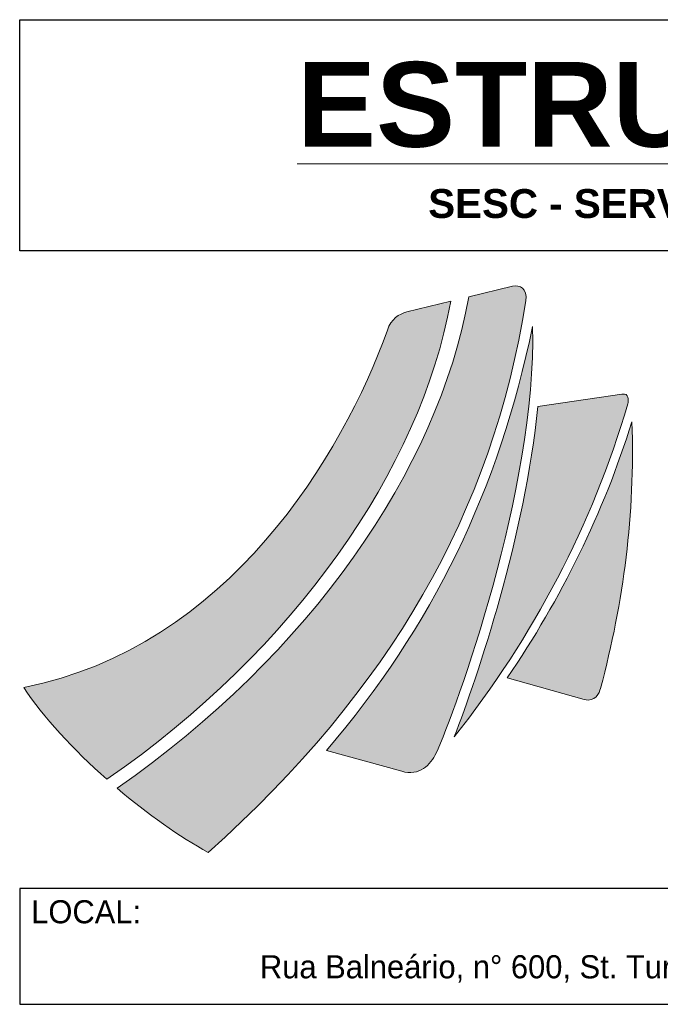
# Model space of a CAD drawing. Header units: millimetres. Extents: x -125 to 300, y 6 to 90.
# Tile 50 of 132: x 127.92 to 133.47, y 20.18 to 28.71. Entities that reach past the tile are written whole.
import ezdxf

# ---------------------------------------------------------------- set-up
doc = ezdxf.new("R2010")
doc.units = ezdxf.units.MM
doc.layers.get('0').update_dxf_attribs({"lineweight": 0})
doc.layers.add('HACHURA', color=3, linetype='Continuous', lineweight=9)
doc.layers.add('TEXTO', color=7, linetype='Continuous', lineweight=18)
doc.layers.add('Imagem', color=7, linetype='Continuous', true_color=0xffffff)
doc.layers.add('Plano4', color=220, linetype='Continuous')

# ---------------------------------------------------------------- blocks, each defined once
blk = doc.blocks.new('JMULLER')
at = {"layer": 'HACHURA', "linetype": 'Continuous', "lineweight": 0}
h = blk.add_hatch(color=256, dxfattribs=at)
h.set_gradient(color1=(127, 0, 0), color2=(255, 0, 0), rotation=45, tint=1)
edge = h.paths.add_edge_path()
edge.add_spline(control_points=[(124.175, -16.09), (126.434, -14.528), (127.937, -12.371), (128.306, -10.35), (128.306, -10.35), (128.306, -10.35), (128.306, -10.35), (128.306, -10.35)], knot_values=[0.400002, 0.400002, 0.400002, 0.400002, 0.500002, 0.500002, 0.500002, 0.500102, 0.600002, 0.600002, 0.600002, 0.600002], degree=3, periodic=0)
edge.add_spline(control_points=[(128.306, -10.35), (128.306, -10.35), (127.779, -10.479), (127.779, -10.479), (127.779, -10.479), (127.682, -10.501), (127.59, -10.565), (127.544, -10.696)], knot_values=[0.600002, 0.600002, 0.600002, 0.600002, 0.8, 0.8, 0.8, 0.8001, 1, 1, 1, 1], degree=3, periodic=0)
edge.add_spline(control_points=[(127.544, -10.696), (127.013, -12.187), (125.629, -14.506), (123.177, -14.987), (123.177, -14.987), (123.177, -14.987), (123.177, -14.987), (123.177, -14.987)], knot_values=[0, 0, 0, 0, 0.100001, 0.100001, 0.100001, 0.100101, 0.200002, 0.200002, 0.200002, 0.200002], degree=3, periodic=0)
edge.add_spline(control_points=[(123.177, -14.987), (123.409, -15.344), (123.773, -15.736), (124.175, -16.09), (124.175, -16.09), (124.175, -16.09), (124.175, -16.09), (124.175, -16.09)], knot_values=[0.200002, 0.200002, 0.200002, 0.200002, 0.300002, 0.300002, 0.300002, 0.300102, 0.400002, 0.400002, 0.400002, 0.400002], degree=3, periodic=0)
edge = h.paths.add_edge_path()
edge.add_spline(control_points=[(129.049, -10.169), (129.049, -10.169), (128.522, -10.297), (128.522, -10.297), (128.522, -10.297), (128.15, -12.372), (126.612, -14.588), (124.298, -16.197)], knot_values=[0.600002, 0.600002, 0.600002, 0.600002, 0.8, 0.8, 0.8, 0.8001, 1, 1, 1, 1], degree=3, periodic=0)
edge.add_spline(control_points=[(124.298, -16.197), (124.663, -16.506), (125.05, -16.78), (125.392, -16.967), (125.392, -16.967), (125.392, -16.967), (125.392, -16.967), (125.392, -16.967)], knot_values=[0, 0, 0, 0, 0.100001, 0.100001, 0.100001, 0.100101, 0.200002, 0.200002, 0.200002, 0.200002], degree=3, periodic=0)
edge.add_spline(control_points=[(125.392, -16.967), (127.581, -15.008), (128.808, -12.877), (129.206, -10.347), (129.206, -10.347), (129.206, -10.347), (129.206, -10.347), (129.206, -10.347)], knot_values=[0.200002, 0.200002, 0.200002, 0.200002, 0.300002, 0.300002, 0.300002, 0.300102, 0.400002, 0.400002, 0.400002, 0.400002], degree=3, periodic=0)
edge.add_spline(control_points=[(129.206, -10.347), (129.23, -10.192), (129.132, -10.154), (129.049, -10.169), (129.049, -10.169), (129.049, -10.169), (129.049, -10.169), (129.049, -10.169)], knot_values=[0.400002, 0.400002, 0.400002, 0.400002, 0.500002, 0.500002, 0.500002, 0.500102, 0.600002, 0.600002, 0.600002, 0.600002], degree=3, periodic=0)
h = blk.add_hatch(color=256, dxfattribs=at)
h.set_gradient(color2=(76, 19, 0), rotation=45, tint=1)
edge = h.paths.add_edge_path()
edge.add_spline(control_points=[(128.129, -15.776), (128.361, -15.269), (129.336, -12.614), (129.288, -10.652), (129.288, -10.652), (128.889, -12.601), (128.084, -14.263), (126.812, -15.744)], knot_values=[0.500003, 0.500003, 0.500003, 0.500003, 0.75, 0.75, 0.75, 0.7501, 1, 1, 1, 1], degree=3, periodic=0)
edge.add_spline(control_points=[(126.812, -15.744), (126.812, -15.744), (127.038, -15.806), (127.264, -15.869)], knot_values=[0, 0, 0, 0, 0.125, 0.125, 0.125, 0.125], degree=3, periodic=0)
edge.add_spline(control_points=[(127.264, -15.869), (127.49, -15.932), (127.716, -15.994), (127.716, -15.994), (127.716, -15.994), (127.716, -15.994), (127.716, -15.994), (127.716, -15.994)], knot_values=[0.125, 0.125, 0.125, 0.125, 0.187501, 0.187501, 0.187501, 0.187601, 0.250003, 0.250003, 0.250003, 0.250003], degree=3, periodic=0)
edge.add_spline(control_points=[(127.716, -15.994), (127.927, -16.054), (128.064, -15.917), (128.129, -15.776), (128.129, -15.776), (128.129, -15.776), (128.129, -15.776), (128.129, -15.776)], knot_values=[0.250003, 0.250003, 0.250003, 0.250003, 0.375003, 0.375003, 0.375003, 0.375103, 0.500003, 0.500003, 0.500003, 0.500003], degree=3, periodic=0)
h = blk.add_hatch(color=256, dxfattribs=at)
h.set_gradient(color1=(127, 0, 0), color2=(255, 0, 0), rotation=45, tint=1)
edge = h.paths.add_edge_path()
edge.add_spline(control_points=[(128.346, -15.581), (129.296, -14.38), (130.011, -13.035), (130.432, -11.581), (130.432, -11.581), (130.432, -11.581), (130.432, -11.581), (130.432, -11.581)], knot_values=[0, 0, 0, 0, 0.125001, 0.125001, 0.125001, 0.125101, 0.250003, 0.250003, 0.250003, 0.250003], degree=3, periodic=0)
edge.add_spline(control_points=[(130.432, -11.581), (130.444, -11.541), (130.45, -11.452), (130.362, -11.464), (130.362, -11.464), (130.362, -11.464), (130.362, -11.464), (130.362, -11.464)], knot_values=[0.250003, 0.250003, 0.250003, 0.250003, 0.375003, 0.375003, 0.375003, 0.375103, 0.500003, 0.500003, 0.500003, 0.500003], degree=3, periodic=0)
edge.add_spline(control_points=[(130.362, -11.464), (130.362, -11.464), (129.353, -11.613), (129.353, -11.613), (129.353, -11.613), (129.199, -13.156), (128.631, -14.854), (128.346, -15.581)], knot_values=[0.500003, 0.500003, 0.500003, 0.500003, 0.75, 0.75, 0.75, 0.7501, 1, 1, 1, 1], degree=3, periodic=0)
h = blk.add_hatch(color=256, dxfattribs=at)
h.set_gradient(color2=(76, 19, 0), rotation=45, tint=1)
edge = h.paths.add_edge_path()
edge.add_spline(control_points=[(130.105, -14.998), (130.382, -13.954), (130.521, -12.909), (130.482, -11.796), (130.482, -11.796), (130.141, -12.89), (129.633, -13.921), (128.984, -14.873)], knot_values=[0.500003, 0.500003, 0.500003, 0.500003, 0.75, 0.75, 0.75, 0.7501, 1, 1, 1, 1], degree=3, periodic=0)
edge.add_spline(control_points=[(128.984, -14.873), (128.984, -14.873), (129.215, -14.938), (129.447, -15.002)], knot_values=[0, 0, 0, 0, 0.125, 0.125, 0.125, 0.125], degree=3, periodic=0)
edge.add_spline(control_points=[(129.447, -15.002), (129.678, -15.067), (129.91, -15.131), (129.91, -15.131), (129.91, -15.131), (129.91, -15.131), (129.91, -15.131), (129.91, -15.131)], knot_values=[0.125, 0.125, 0.125, 0.125, 0.187501, 0.187501, 0.187501, 0.187601, 0.250003, 0.250003, 0.250003, 0.250003], degree=3, periodic=0)
edge.add_spline(control_points=[(129.91, -15.131), (130.039, -15.168), (130.091, -15.051), (130.105, -14.998), (130.105, -14.998), (130.105, -14.998), (130.105, -14.998), (130.105, -14.998)], knot_values=[0.250003, 0.250003, 0.250003, 0.250003, 0.375003, 0.375003, 0.375003, 0.375103, 0.500003, 0.500003, 0.500003, 0.500003], degree=3, periodic=0)
at = {"layer": 'Imagem', "lineweight": 15}
for points, knots in [([(124.298, -16.197), (124.663, -16.506), (125.05, -16.78), (125.392, -16.967), (125.392, -16.967), (127.581, -15.008), (128.808, -12.877), (129.206, -10.347), (129.206, -10.347), (129.23, -10.192), (129.132, -10.154), (129.049, -10.169), (129.049, -10.169), (129.049, -10.169), (128.522, -10.297), (128.522, -10.297), (128.522, -10.297), (128.15, -12.372), (126.612, -14.588), (124.298, -16.197)], [0, 0, 0, 0, 0.2, 0.2, 0.2, 0.2, 0.4, 0.4, 0.4, 0.4, 0.6, 0.6, 0.6, 0.6, 0.8, 0.8, 0.8, 0.8, 1, 1, 1, 1]), ([(127.544, -10.696), (127.013, -12.187), (125.629, -14.506), (123.177, -14.987), (123.177, -14.987), (123.409, -15.344), (123.773, -15.736), (124.175, -16.09), (124.175, -16.09), (126.434, -14.528), (127.937, -12.371), (128.306, -10.35), (128.306, -10.35), (128.306, -10.35), (127.779, -10.479), (127.779, -10.479), (127.779, -10.479), (127.682, -10.501), (127.59, -10.565), (127.544, -10.696)], [0, 0, 0, 0, 0.2, 0.2, 0.2, 0.2, 0.4, 0.4, 0.4, 0.4, 0.6, 0.6, 0.6, 0.6, 0.8, 0.8, 0.8, 0.8, 1, 1, 1, 1]), ([(126.812, -15.744), (126.812, -15.744), (127.716, -15.994), (127.716, -15.994), (127.716, -15.994), (127.927, -16.054), (128.064, -15.917), (128.129, -15.776), (128.129, -15.776), (128.361, -15.269), (129.336, -12.614), (129.288, -10.652), (129.288, -10.652), (128.889, -12.601), (128.084, -14.263), (126.812, -15.744)], [0, 0, 0, 0, 0.25, 0.25, 0.25, 0.25, 0.5, 0.5, 0.5, 0.5, 0.75, 0.75, 0.75, 0.75, 1, 1, 1, 1]), ([(128.346, -15.581), (129.296, -14.38), (130.011, -13.035), (130.432, -11.581), (130.432, -11.581), (130.444, -11.541), (130.45, -11.452), (130.362, -11.464), (130.362, -11.464), (130.362, -11.464), (129.353, -11.613), (129.353, -11.613), (129.353, -11.613), (129.199, -13.156), (128.631, -14.854), (128.346, -15.581)], [0, 0, 0, 0, 0.25, 0.25, 0.25, 0.25, 0.5, 0.5, 0.5, 0.5, 0.75, 0.75, 0.75, 0.75, 1, 1, 1, 1]), ([(128.984, -14.873), (128.984, -14.873), (129.91, -15.131), (129.91, -15.131), (129.91, -15.131), (130.039, -15.168), (130.091, -15.051), (130.105, -14.998), (130.105, -14.998), (130.382, -13.954), (130.521, -12.909), (130.482, -11.796), (130.482, -11.796), (130.141, -12.89), (129.633, -13.921), (128.984, -14.873)], [0, 0, 0, 0, 0.25, 0.25, 0.25, 0.25, 0.5, 0.5, 0.5, 0.5, 0.75, 0.75, 0.75, 0.75, 1, 1, 1, 1])]:
    blk.add_open_spline(points, degree=3, knots=knots, dxfattribs=at)

msp = doc.modelspace()

# ---------------------------------------------------------------- linework, layer by layer
at = {"layer": 'Plano4', "color": 0}
for points in [[(127.91987, 28.70785), (144.63975, 28.70785), (144.63975, 26.70369), (127.91987, 26.70369)], [(138.96634, 21.17742), (127.91987, 21.17742), (127.91987, 20.17504), (138.96634, 20.17504)], [(138.96634, 21.17742), (127.91987, 21.17742), (127.91987, 20.17504), (138.96634, 20.17504)]]:
    msp.add_lwpolyline(points, close=True, dxfattribs=at)

# ---------------------------------------------------------------- block references
at = {"color": 0, "xscale": 0.7218114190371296, "yscale": 0.7218114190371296, "zscale": 0.7218114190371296}
msp.add_blockref('JMULLER', (39.04536, 33.73873), dxfattribs=at)
msp.add_blockref('JMULLER', (39.04536, 33.73873), dxfattribs=at)

# ---------------------------------------------------------------- texts
at = {"layer": 'TEXTO', "color": 0}
for s, insert, char_height, width, attachment_point in [('{\\fArial|b1|i0|c0|p34;\\LESTRUTURA METÁLICA}', (136.27981, 27.96858), 0.7342063, 16.7198809, 5), ('{\\fArial|b1|i0|c0|p34;SESC - SERVIÇO SOCIAL DO COMÉRCIO/RESTAURANTE }', (136.27981, 27.07686), 0.2502976, 16.7198809, 5), ('LOCAL:', (128.02011, 21.07719), 0.200238, 9.1814042, 1), ('Rua Balneário, n° 600, St. Turista I, Caldas Novas - GO', (133.30848, 20.48168), 0.2002381, 10.7496458, 5)]:
    msp.add_mtext(s, dxfattribs=dict(at, insert=insert, char_height=char_height, width=width, attachment_point=attachment_point))

doc.saveas('drawing.dxf')
